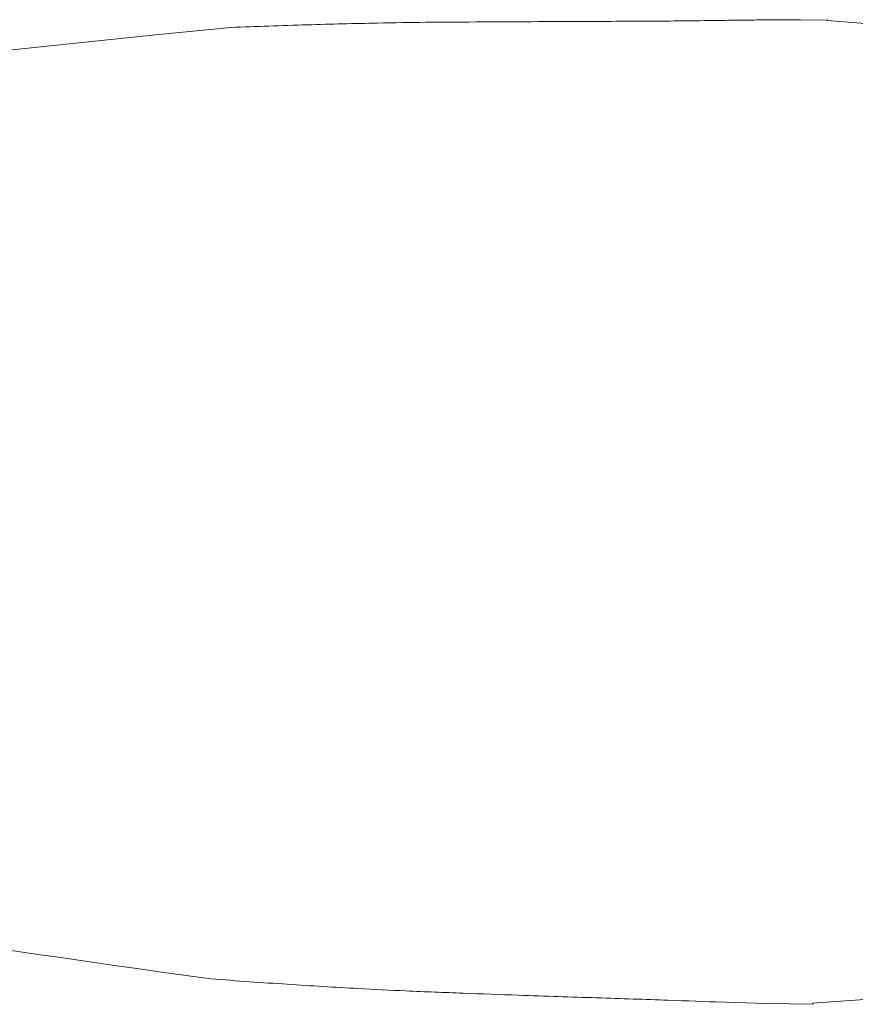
# Model space of a CAD drawing. Header units: millimetres. Extents: x 219.937 to 220.081, y 142.771 to 143.035.
# Tile 4 of 5: x 219.981 to 220.024, y 142.981 to 143.032. Entities that reach past the tile are written whole.
import ezdxf

# ---------------------------------------------------------------- set-up
doc = ezdxf.new("R2010")
doc.units = ezdxf.units.MM
doc.layers.add('SANINDUSA', color=3, linetype='Continuous')

msp = doc.modelspace()

# ---------------------------------------------------------------- linework, layer by layer
at = {"layer": 'SANINDUSA', "linetype": 'Continuous', "lineweight": 15, "flags": 128}
for points in [[(220.022609, 143.032412), (220.02119, 143.032435), (220.019747, 143.032435)], [(219.991677, 143.032038), (219.991677, 143.032038), (219.987946, 143.031668), (219.981823, 143.031033), (219.975683, 143.030372), (219.969587, 143.029705), (219.962253, 143.028897), (219.954989, 143.028086), (219.951397, 143.02768), (219.950503, 143.027579)], [(220.021811, 142.981509), (220.024768, 142.981709), (220.028642, 142.98269), (220.032204, 142.984305), (220.035559, 142.986596), (220.03845, 142.989393), (220.040937, 142.992757), (220.042834, 142.996452), (220.04417, 143.000545), (220.04484, 143.00475), (220.044844, 143.009138), (220.044179, 143.013357), (220.042823, 143.017513), (220.040892, 143.021248), (220.038325, 143.024677), (220.035363, 143.027483), (220.031898, 143.029775), (220.028272, 143.031339), (220.024337, 143.032247), (220.022558, 143.032386)], [(220.016769, 142.981572), (220.019416, 142.981482), (220.021872, 142.981447)]]:
    msp.add_lwpolyline(points, dxfattribs=at)
at = {"layer": 'SANINDUSA', "linetype": 'Continuous', "lineweight": 15}
msp.add_arc((220.299172, 145.187401), 2.226123, 260.969173, 262.033797, dxfattribs=at)
for points, knots in [([(220.019783, 143.032428), (220.019408, 143.032425), (220.018146, 143.032415), (220.015423, 143.03237), (220.01175, 143.032351), (220.008125, 143.032337), (220.004781, 143.032319), (220.001966, 143.032307), (219.998963, 143.032257), (219.995602, 143.032175), (219.993001, 143.032084), (219.991677, 143.032038)], [0, 0, 0, 0, 0.065878, 0.221449, 0.371647, 0.517199, 0.612088, 0.705468, 0.781451, 0.888745, 1, 1, 1, 1]), ([(219.990656, 142.98276), (219.991981, 142.982665), (219.994583, 142.982478), (219.997945, 142.982279), (220.000947, 142.982126), (220.003762, 142.982022), (220.007114, 142.981899), (220.010728, 142.981779), (220.014297, 142.981663), (220.016249, 142.981591), (220.017169, 142.981557)], [0, 0, 0, 0, 0.122011, 0.239672, 0.322604, 0.424931, 0.528923, 0.688441, 0.853055, 1, 1, 1, 1])]:
    msp.add_open_spline(points, degree=3, knots=knots, dxfattribs=at)

doc.saveas('drawing.dxf')
